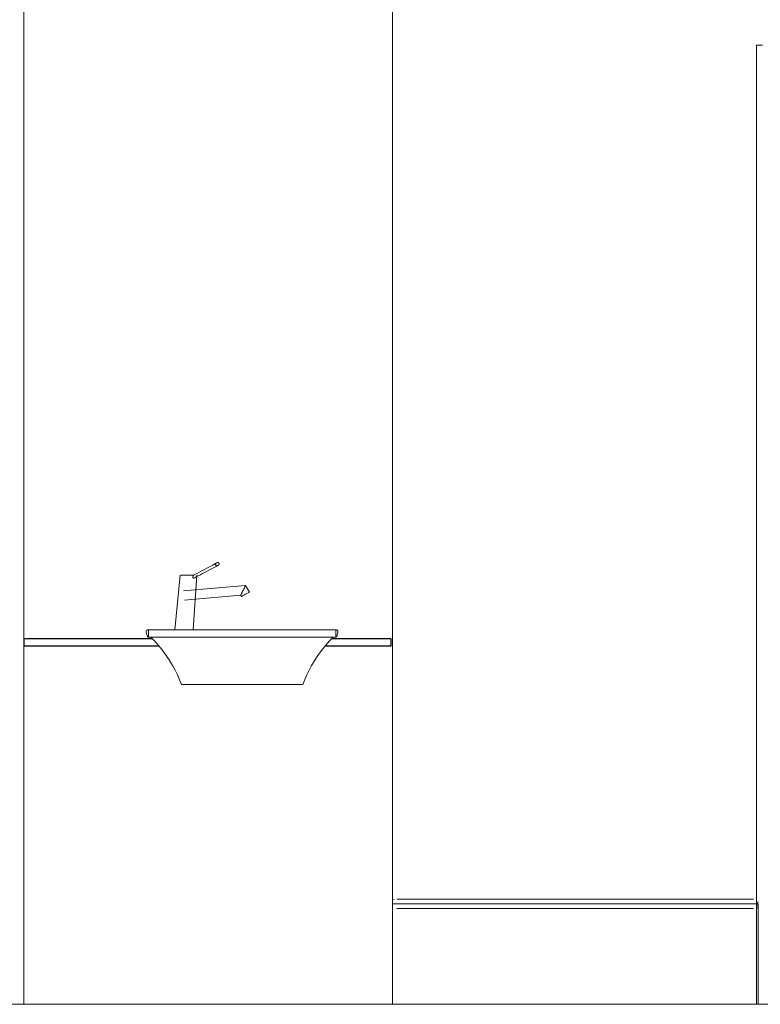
# Model space of a CAD drawing. Header units: millimetres. Extents: x -21851 to 219842, y -3161 to 6433.
# Tile 33 of 81: x 120247 to 121867, y 0 to 2156. Entities that reach past the tile are written whole.
import ezdxf

# ---------------------------------------------------------------- set-up
doc = ezdxf.new("R2010")
doc.units = ezdxf.units.MM
for name, color, linetype, lineweight in [('A-FLOR', 192, 'Continuous', 13), ('A-FLOR-FNSH', 192, 'Continuous', 13), ('A-WALL-FNSH', 113, 'Continuous', 13), ('I-WALL', 2, 'Continuous', 13), ('P-SANR-FIXT', 6, 'Continuous', 13)]:
    doc.layers.add(name, color=color, linetype=linetype, lineweight=lineweight)

# ---------------------------------------------------------------- blocks, each defined once
blk = doc.blocks.new('Receveur variable - 80 x 80 cm_Evacuation angle-7624787-COUPE KK_50')
at = {"layer": 'P-SANR-FIXT', "color": 30}
for p, q in [((-3767.2, 230), (-4547.2, 230)), ((-3757.2, 210), (-3757.2, 225)), ((-3767.2, 210), (-4547.2, 210))]:
    blk.add_line(p, q, dxfattribs=at)
at = {"layer": 'P-SANR-FIXT', "color": 30, "flags": 128}
for points in [[(-4557.2, 225), (-4557.1, 225.2), (-4557.1, 225.4), (-4557.1, 225.6), (-4557.1, 225.8), (-4557.1, 226)], [(-4554.5, 229.4), (-4554.3, 229.5), (-4554.1, 229.6), (-4554, 229.7), (-4553.8, 229.7), (-4553.6, 229.8)], [(-3760.8, 229.8), (-3760.6, 229.7), (-3760.4, 229.7), (-3760.2, 229.6)]]:
    blk.add_lwpolyline(points, dxfattribs=at)
blk = doc.blocks.new('Lavabo encastrable - Lavabo encastrable-333085-COUPE KK_50')
at = {"layer": 'P-SANR-FIXT', "color": 30}
for p, q in [((-5033.2, 820), (-5021.2, 939.5)), ((-4985.2, 939.5), (-4993.2, 820)), ((-4992.4, 939.5), (-4993.2, 939.5)), ((-4878.2, 916.8), (-5014.1, 905)), ((-4870, 902.7), (-4878.2, 916.8)), ((-5012.3, 885), (-4889.2, 895.8)), ((-4889.2, 895.8), (-4887.3, 892.7)), ((-5090.8, 820), (-5091.1, 820)), ((-5091.1, 820), (-5091.1, 804)), ((-5090.8, 820), (-5091.1, 820)), ((-5078.9, 820), (-5085.9, 820)), ((-5078.9, 820), (-5085.9, 820)), ((-4987.2, 820), (-4988, 820)), ((-4987.6, 820), (-4987, 820)), ((-4681.1, 820), (-4681.3, 820)), ((-4681.1, 820), (-4681.3, 820)), ((-4681.1, 804), (-4681.1, 820)), ((-5095.8, 815), (-5093.3, 805.7)), ((-5091.1, 804), (-4886.1, 804)), ((-5091.1, 804), (-4886.1, 804)), ((-4987.6, 804), (-4987, 804)), ((-4886.1, 804), (-4681.1, 804)), ((-4886.1, 804), (-4681.1, 804)), ((-4678.8, 805.7), (-4676.3, 815)), ((-4753.4, 700), (-5018.7, 700))]:
    blk.add_line(p, q, dxfattribs=at)
at = {"layer": 'P-SANR-FIXT', "color": 30, "flags": 128}
for points in [[(-4945.8, 964.2), (-4950.2, 961.9), (-4954.6, 959.6), (-4959, 957.2), (-4963.5, 954.8), (-4968, 952.4), (-4972.6, 950), (-4977.2, 947.6), (-4981.8, 945.1), (-4986.5, 942.6), (-4991.1, 940.2), (-4992.5, 939.5)], [(-4991.2, 933.3), (-4986.6, 935.8), (-4982, 938.2), (-4977.3, 940.7), (-4972.7, 943.1), (-4968.1, 945.6), (-4963.6, 948), (-4959.1, 950.4), (-4954.6, 952.8), (-4950.1, 955.2), (-4945.8, 957.5), (-4943, 958.9)], [(-4940.5, 967.1), (-4940.5, 967.1), (-4940.5, 967.1), (-4940.6, 967), (-4940.6, 967), (-4940.7, 967), (-4940.7, 967), (-4940.8, 966.9), (-4940.9, 966.9), (-4941, 966.8), (-4941.1, 966.7), (-4941.3, 966.7), (-4941.4, 966.6), (-4941.6, 966.5), (-4941.7, 966.4), (-4941.9, 966.3), (-4942.1, 966.2), (-4942.3, 966.1), (-4942.5, 966), (-4942.7, 965.9), (-4942.9, 965.8), (-4943.1, 965.7), (-4943.4, 965.5), (-4943.6, 965.4), (-4943.9, 965.3), (-4944.1, 965.1), (-4944.4, 965), (-4944.7, 964.9), (-4945, 964.7), (-4945.3, 964.5), (-4945.6, 964.4), (-4945.8, 964.2)], [(-4945.8, 964.2), (-4945.5, 964.4), (-4945.2, 964.6), (-4945, 964.7), (-4944.7, 964.9), (-4944.4, 965), (-4944.1, 965.1), (-4943.9, 965.3), (-4943.6, 965.4), (-4943.4, 965.6), (-4943.1, 965.7), (-4942.9, 965.8), (-4942.7, 965.9), (-4942.5, 966), (-4942.3, 966.1), (-4942.1, 966.2), (-4941.9, 966.3), (-4941.7, 966.4), (-4941.5, 966.5), (-4941.4, 966.6), (-4941.3, 966.7), (-4941.1, 966.7), (-4941, 966.8), (-4940.9, 966.9), (-4940.8, 966.9), (-4940.7, 967), (-4940.7, 967), (-4940.6, 967), (-4940.6, 967), (-4940.5, 967.1), (-4940.5, 967.1), (-4940.5, 967.1)], [(-4943.6, 962.1), (-4944, 962.7), (-4944.4, 963.3), (-4944.8, 963.8), (-4945.2, 964.1), (-4945.6, 964.3), (-4945.8, 964.2)], [(-4943, 958.9), (-4942.8, 959.2), (-4942.8, 959.5), (-4942.8, 960), (-4943, 960.7), (-4943.2, 961.4), (-4943.6, 962.1)], [(-4943, 958.9), (-4942.7, 959.1), (-4942.4, 959.3), (-4942.1, 959.4), (-4941.9, 959.6), (-4941.6, 959.7), (-4941.3, 959.9), (-4941.1, 960), (-4940.8, 960.1), (-4940.5, 960.3), (-4940.3, 960.4), (-4940.1, 960.5), (-4939.9, 960.6), (-4939.6, 960.7), (-4939.4, 960.8), (-4939.2, 961), (-4939.1, 961), (-4938.9, 961.1), (-4938.7, 961.2), (-4938.6, 961.3), (-4938.4, 961.4), (-4938.3, 961.4), (-4938.2, 961.5), (-4938.1, 961.6), (-4938, 961.6), (-4937.9, 961.7), (-4937.8, 961.7), (-4937.8, 961.7), (-4937.7, 961.7), (-4937.7, 961.8), (-4937.7, 961.8), (-4937.7, 961.8)], [(-4937.7, 961.8), (-4937.7, 961.8), (-4937.7, 961.8), (-4937.7, 961.7), (-4937.8, 961.7), (-4937.8, 961.7), (-4937.9, 961.7), (-4938, 961.6), (-4938.1, 961.6), (-4938.2, 961.5), (-4938.3, 961.4), (-4938.4, 961.4), (-4938.6, 961.3), (-4938.7, 961.2), (-4938.9, 961.1), (-4939.1, 961), (-4939.3, 960.9), (-4939.4, 960.8), (-4939.7, 960.7), (-4939.9, 960.6), (-4940.1, 960.5), (-4940.3, 960.4), (-4940.6, 960.3), (-4940.8, 960.1), (-4941.1, 960), (-4941.3, 959.8), (-4941.6, 959.7), (-4941.9, 959.6), (-4942.2, 959.4), (-4942.4, 959.2), (-4942.7, 959.1)], [(-4940.5, 967.1), (-4940.4, 967.1), (-4940.3, 967.2), (-4940.2, 967.2), (-4940.1, 967.3), (-4940, 967.3), (-4939.8, 967.3), (-4939.7, 967.4), (-4939.6, 967.4), (-4939.5, 967.4), (-4939.4, 967.4), (-4939.2, 967.4), (-4939.1, 967.4), (-4939, 967.4), (-4938.9, 967.4), (-4938.8, 967.4), (-4938.6, 967.4), (-4938.5, 967.4), (-4938.4, 967.3), (-4938.3, 967.3), (-4938.2, 967.3), (-4938.1, 967.2), (-4938, 967.2), (-4937.8, 967.2), (-4937.7, 967.1), (-4937.6, 967), (-4937.5, 967), (-4937.4, 966.9), (-4937.3, 966.8), (-4937.2, 966.8), (-4937.1, 966.7), (-4937, 966.6), (-4937, 966.5), (-4936.9, 966.4), (-4936.8, 966.4), (-4936.7, 966.3), (-4936.7, 966.2), (-4936.6, 966.1), (-4936.5, 966), (-4936.5, 965.9), (-4936.4, 965.8)], [(-4936.4, 965.8), (-4936.4, 965.7), (-4936.3, 965.6), (-4936.3, 965.5), (-4936.3, 965.4), (-4936.2, 965.3), (-4936.2, 965.2), (-4936.2, 965), (-4936.1, 964.9), (-4936.1, 964.8), (-4936.1, 964.7), (-4936.1, 964.6), (-4936.1, 964.5), (-4936.1, 964.3), (-4936.1, 964.2), (-4936.1, 964.1), (-4936.1, 964), (-4936.2, 963.9), (-4936.2, 963.7), (-4936.2, 963.6), (-4936.2, 963.5), (-4936.3, 963.4), (-4936.3, 963.3), (-4936.4, 963.2), (-4936.4, 963.1), (-4936.5, 963), (-4936.5, 962.9), (-4936.6, 962.8), (-4936.7, 962.7), (-4936.7, 962.6), (-4936.8, 962.5), (-4936.9, 962.4), (-4937, 962.3), (-4937.1, 962.2), (-4937.2, 962.1), (-4937.3, 962.1), (-4937.4, 962), (-4937.5, 961.9), (-4937.6, 961.9), (-4937.7, 961.8), (-4937.7, 961.8)], [(-5020.3, 939.5), (-5013.8, 939.5), (-5003.2, 939.5)], [(-5003.2, 939.5), (-4997, 939.5), (-4991.8, 939.5)], [(-4878.7, 897.7), (-4880.4, 896.7), (-4882, 895.8), (-4883.5, 894.9), (-4884.8, 894.1), (-4885.9, 893.5), (-4886.7, 893.1), (-4887.2, 892.8), (-4887.3, 892.7), (-4887.2, 892.8)], [(-4870, 902.7), (-4870.2, 902.6), (-4870.7, 902.3), (-4871.5, 901.8), (-4872.6, 901.2), (-4873.9, 900.4), (-4875.4, 899.6), (-4877, 898.6), (-4878.7, 897.7)], [(-5095.8, 815), (-5095.8, 815.1), (-5095.8, 815.3), (-5095.9, 815.4), (-5095.9, 815.6), (-5095.9, 815.8), (-5095.9, 815.9), (-5095.9, 816.1), (-5095.9, 816.2), (-5095.9, 816.4), (-5095.9, 816.6), (-5095.8, 816.7), (-5095.8, 816.9), (-5095.8, 817), (-5095.7, 817.2), (-5095.7, 817.3), (-5095.6, 817.5), (-5095.6, 817.6), (-5095.5, 817.8), (-5095.4, 817.9), (-5095.3, 818.1), (-5095.3, 818.2), (-5095.2, 818.3), (-5095.1, 818.4), (-5095, 818.6), (-5094.9, 818.7), (-5094.8, 818.8), (-5094.6, 818.9), (-5094.5, 819), (-5094.4, 819.1), (-5094.3, 819.2), (-5094.1, 819.3), (-5094, 819.4), (-5093.9, 819.5), (-5093.7, 819.6), (-5093.6, 819.6), (-5093.4, 819.7), (-5093.3, 819.8), (-5093.1, 819.8), (-5093, 819.9), (-5092.8, 819.9), (-5092.7, 819.9), (-5092.5, 820), (-5092.4, 820), (-5092.2, 820), (-5092, 820), (-5091.9, 820)], [(-5091.9, 820), (-5091.7, 820), (-5091.3, 820), (-5090.4, 820), (-5089.3, 820)], [(-4886.1, 820), (-4894.3, 820), (-4902.5, 820), (-4910.7, 820), (-4918.9, 820), (-4927, 820), (-4935, 820), (-4942.9, 820), (-4950.8, 820), (-4958.6, 820), (-4966.2, 820), (-4973.7, 820), (-4981.1, 820), (-4988.3, 820), (-4995.4, 820), (-5002.3, 820), (-5009, 820), (-5015.5, 820), (-5021.8, 820), (-5027.9, 820), (-5033.7, 820), (-5039.3, 820), (-5044.7, 820), (-5049.8, 820), (-5054.7, 820), (-5059.3, 820), (-5063.6, 820), (-5067.6, 820), (-5071.3, 820), (-5074.8, 820), (-5077.9, 820), (-5080.8, 820), (-5083.3, 820), (-5085.5, 820), (-5087.4, 820), (-5088.9, 820), (-5090.2, 820), (-5091.1, 820), (-5091.6, 820), (-5091.9, 820), (-5091.9, 820)], [(-4986.7, 820), (-4986.6, 820), (-4986.5, 820), (-4986.4, 820), (-4986.3, 819.9), (-4986.2, 819.9), (-4986, 819.9)], [(-4680.2, 820), (-4680.4, 820), (-4680.9, 820), (-4681.7, 820), (-4682.8, 820), (-4684.3, 820), (-4686.1, 820), (-4688.2, 820), (-4690.6, 820), (-4693.4, 820), (-4696.4, 820), (-4699.8, 820), (-4703.5, 820), (-4707.4, 820), (-4711.6, 820), (-4716.2, 820), (-4720.9, 820), (-4726, 820), (-4731.3, 820), (-4736.8, 820), (-4742.6, 820), (-4748.7, 820), (-4754.9, 820), (-4761.3, 820), (-4768, 820), (-4774.8, 820), (-4781.8, 820), (-4789, 820), (-4796.4, 820), (-4803.8, 820), (-4811.5, 820), (-4819.2, 820), (-4827, 820), (-4835, 820), (-4843, 820), (-4851.1, 820), (-4859.2, 820), (-4867.4, 820), (-4875.6, 820), (-4883.8, 820), (-4886.1, 820)], [(-4683.2, 820), (-4682, 820), (-4681, 820), (-4680.5, 820), (-4680.2, 820), (-4680.2, 820)], [(-4680.2, 820), (-4680, 820), (-4679.9, 820), (-4679.7, 820), (-4679.6, 819.9), (-4679.4, 819.9), (-4679.2, 819.9), (-4679.1, 819.8), (-4678.9, 819.8), (-4678.8, 819.7), (-4678.6, 819.7), (-4678.5, 819.6), (-4678.3, 819.5), (-4678.2, 819.5), (-4678.1, 819.4), (-4677.9, 819.3), (-4677.8, 819.2), (-4677.7, 819.1), (-4677.6, 819), (-4677.4, 818.9), (-4677.3, 818.8), (-4677.2, 818.7), (-4677.1, 818.5), (-4677, 818.4), (-4676.9, 818.3), (-4676.8, 818.2), (-4676.7, 818), (-4676.7, 817.9), (-4676.6, 817.7), (-4676.5, 817.6), (-4676.5, 817.4), (-4676.4, 817.3), (-4676.4, 817.1), (-4676.3, 817), (-4676.3, 816.8), (-4676.3, 816.7), (-4676.2, 816.5), (-4676.2, 816.4), (-4676.2, 816.2), (-4676.2, 816), (-4676.2, 815.9), (-4676.2, 815.7), (-4676.2, 815.6), (-4676.2, 815.4), (-4676.3, 815.2), (-4676.3, 815.1), (-4676.3, 815)], [(-5091.1, 804), (-5091.1, 804), (-5091.2, 804), (-5091.3, 804), (-5091.4, 804), (-5091.5, 804), (-5091.6, 804), (-5091.7, 804.1), (-5091.8, 804.1), (-5091.9, 804.1), (-5092, 804.1), (-5092, 804.2), (-5092.1, 804.2), (-5092.2, 804.3), (-5092.3, 804.3), (-5092.4, 804.4), (-5092.4, 804.4), (-5092.5, 804.5), (-5092.6, 804.5), (-5092.7, 804.6), (-5092.7, 804.7), (-5092.8, 804.7), (-5092.8, 804.8), (-5092.9, 804.9), (-5093, 805), (-5093, 805), (-5093.1, 805.1), (-5093.1, 805.2), (-5093.1, 805.3), (-5093.2, 805.4), (-5093.2, 805.5), (-5093.2, 805.5), (-5093.3, 805.6), (-5093.3, 805.7)], [(-5044.2, 752.1), (-5050.5, 761.7), (-5057.2, 771.1), (-5064.3, 780.3), (-5071.7, 789.1), (-5079.4, 797.6), (-5085.6, 804)], [(-4986, 804.1), (-4986.1, 804.1), (-4986.2, 804), (-4986.4, 804), (-4986.5, 804), (-4986.6, 804), (-4986.7, 804), (-4986.8, 804)], [(-4686.5, 804), (-4694.5, 795.7), (-4702.2, 787), (-4709.5, 778.1), (-4716.5, 768.9), (-4723.1, 759.5), (-4727.9, 752.1)], [(-4678.8, 805.7), (-4678.8, 805.6), (-4678.9, 805.5), (-4678.9, 805.4), (-4678.9, 805.3), (-4679, 805.2), (-4679, 805.2), (-4679.1, 805.1), (-4679.1, 805), (-4679.2, 804.9), (-4679.2, 804.9), (-4679.3, 804.8), (-4679.4, 804.7), (-4679.4, 804.6), (-4679.5, 804.6), (-4679.6, 804.5), (-4679.6, 804.5), (-4679.7, 804.4), (-4679.8, 804.3), (-4679.9, 804.3), (-4679.9, 804.3), (-4680, 804.2), (-4680.1, 804.2), (-4680.2, 804.1), (-4680.3, 804.1), (-4680.4, 804.1), (-4680.4, 804), (-4680.5, 804), (-4680.6, 804), (-4680.7, 804), (-4680.8, 804), (-4680.9, 804), (-4681, 804), (-4681.1, 804)], [(-5018.7, 700), (-5022.9, 710.7), (-5027.6, 721.3), (-5032.6, 731.6), (-5038.1, 741.8), (-5044, 751.7), (-5044.2, 752.1)], [(-4727.9, 752.1), (-4733.8, 742.1), (-4739.3, 732), (-4744.4, 721.7), (-4749, 711.1), (-4753.3, 700.4), (-4753.4, 700)]]:
    blk.add_lwpolyline(points, dxfattribs=at)
at = {"layer": 'P-SANR-FIXT', "color": 30}
for points, knots in [([(-4993.8, 935.4), (-4993.8, 935.5), (-4993.7, 935.8), (-4993.6, 936.1), (-4993.6, 936.3), (-4993.5, 936.6), (-4993.4, 936.8), (-4993.3, 937), (-4993.2, 937.2), (-4993.1, 937.4), (-4993, 937.6), (-4992.9, 937.8), (-4992.8, 938), (-4992.7, 938.2), (-4992.5, 938.5), (-4992.2, 938.9), (-4992, 939.2), (-4991.8, 939.5)], [-1, -1, -1, -1, -0.9, -0.85, -0.8, -0.75, -0.7, -0.65, -0.6, -0.55, -0.5, -0.45, -0.4, -0.35, -0.3, -0.2, 0, 0, 0, 0]), ([(-4991.3, 933.3), (-4991.4, 933.2), (-4991.5, 933.2), (-4991.7, 933.1), (-4991.9, 933.1), (-4992.1, 933.1), (-4992.2, 933.1), (-4992.4, 933.1), (-4992.6, 933.1), (-4992.9, 933.2), (-4993, 933.3), (-4993.2, 933.5), (-4993.3, 933.6), (-4993.5, 933.9), (-4993.6, 934.1), (-4993.7, 934.4), (-4993.8, 934.8), (-4993.8, 935.1), (-4993.8, 935.4)], [-0.4444444, -0.4444444, -0.4444444, -0.4444444, -0.4166667, -0.3888889, -0.3611111, -0.3333333, -0.3194444, -0.3055556, -0.2777778, -0.2361111, -0.2083333, -0.1944444, -0.1666667, -0.1388889, -0.1111111, -0.0833333, -0.0555556, 0, 0, 0, 0]), ([(-4991.8, 939.5), (-4991.9, 939.5), (-4992.1, 939.5), (-4992.3, 939.5), (-4992.4, 939.5), (-4992.5, 939.5), (-4992.4, 939.5), (-4992.4, 939.5)], [0, 0, 0, 0, 0.0714286, 0.1428571, 0.2142857, 0.25, 0.2857143, 0.2857143, 0.2857143, 0.2857143]), ([(-4889.2, 895.8), (-4889.2, 895.8), (-4888.9, 896.4), (-4887.9, 898.3), (-4886.7, 900.4), (-4885.8, 902.3), (-4884.8, 904.3), (-4884, 905.6), (-4883.7, 906.3)], [0.5, 0.5, 0.5, 0.5, 0.625, 0.75, 0.8125, 0.875, 0.9375, 1, 1, 1, 1]), ([(-4883.7, 906.3), (-4883.3, 907), (-4882.6, 908.4), (-4881.6, 910.4), (-4880.6, 912.2), (-4879.5, 914.4), (-4878.5, 916.3), (-4878.2, 916.8), (-4878.2, 916.8)], [0, 0, 0, 0, 0.0625, 0.125, 0.1875, 0.25, 0.375, 0.5, 0.5, 0.5, 0.5])]:
    blk.add_open_spline(points, degree=3, knots=knots, dxfattribs=at)

msp = doc.modelspace()

# ---------------------------------------------------------------- linework, layer by layer
at = {"layer": 'A-FLOR', "color": 30}
for p in [(121062.5, 220), (121862.5, 0)]:
    msp.add_line(p, (121862.5, 220), dxfattribs=at)
at = {"layer": 'A-FLOR-FNSH', "color": 20, "lineweight": 25}
for p, q in [((120537.6, 800), (120256, 800)), ((120256, 800), (120256, 785)), ((121059.5, 800), (120929.6, 800)), ((121059.5, 785), (121059.5, 800)), ((120256, 785), (120551, 785)), ((120916.1, 785), (121059.5, 785))]:
    msp.add_line(p, q, dxfattribs=at)
at = {"layer": 'A-FLOR-FNSH', "color": 30}
msp.add_line((131745.9, 0), (114156.7, 0), dxfattribs=at)
at = {"layer": 'A-WALL-FNSH', "color": 30}
for p, q in [((120256, 0), (120256, 3291.5)), ((120238, 0), (120256, 0))]:
    msp.add_line(p, q, dxfattribs=at)
at = {"layer": 'I-WALL', "color": 30}
for p, q in [((121062.5, 0), (121062.5, 2400)), ((121859.5, 0), (121859.5, 2100)), ((121859.5, 2100), (121872.5, 2100))]:
    msp.add_line(p, q, dxfattribs=at)

# ---------------------------------------------------------------- block references
at = {"layer": 'P-SANR-FIXT', "color": 30}
for name in ['Lavabo encastrable - Lavabo encastrable-333085-COUPE KK_50', 'Receveur variable - 80 x 80 cm_Evacuation angle-7624787-COUPE KK_50']:
    msp.add_blockref(name, (125619.6, 0), dxfattribs=at)

doc.saveas('drawing.dxf')
